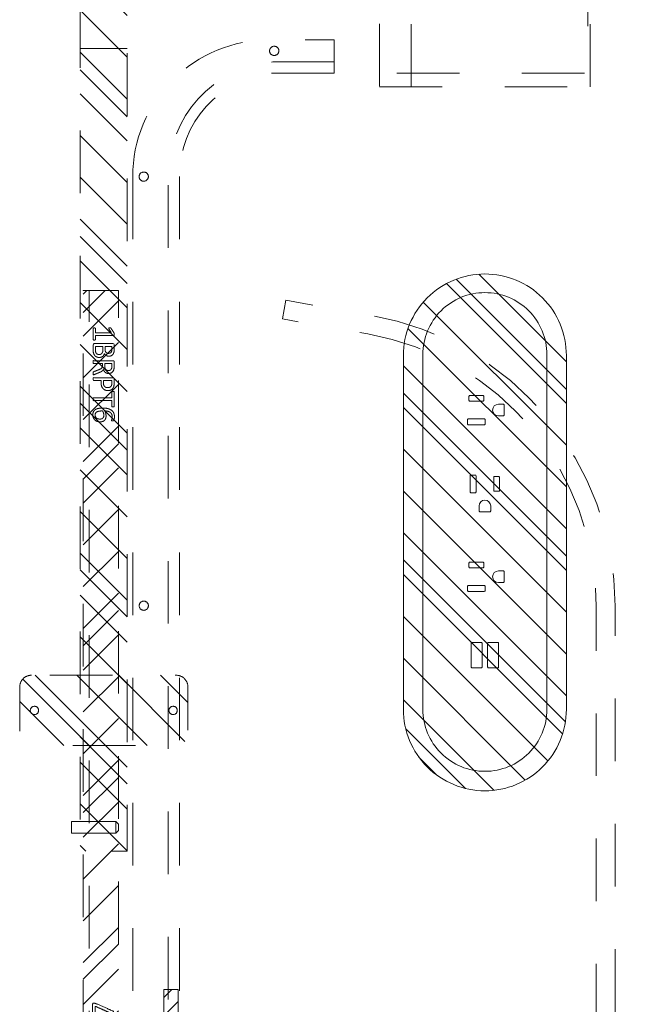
# Model space of a CAD drawing. Header units: inches. Extents: x -407.5 to -311.5, y -87.6 to -3.7.
# Tile 13 of 42: x -369.4 to -356.5, y -45.7 to -24.7. Entities that reach past the tile are written whole.
import ezdxf

# ---------------------------------------------------------------- set-up
doc = ezdxf.new("R2010")
doc.units = ezdxf.units.IN
doc.header["$LTSCALE"] = 32
doc.header["$MEASUREMENT"] = 0
doc.header["$PDMODE"] = 1
doc.header["$PDSIZE"] = -2
doc.linetypes.add('Dash Style-1', pattern=[0.083328, 0.041656, -0.041672])
for name, color, linetype, lineweight in [('DashLine', 7, 'Dash Style-1', 13), ('DashLineFill', 7, 'Dash Style-1', 13), ('Drawing', 7, 'Continuous', 18), ('Metal-DeskStructure', 7, 'Continuous', 13), ('None', 7, 'Continuous', 18), ('SolidLine', 7, 'Continuous', 15)]:
    doc.layers.add(name, color=color, linetype=linetype, lineweight=lineweight)
doc.layers.add('Electrical', color=1, linetype='Dash Style-1', lineweight=15, true_color=0xff0000)
pattern_1 = [(45, (0, 0), (-1.61302, 1.93572), []), (45, (-1.0608, 1.0608), (-0.472346, 0.416761), [])]

# ---------------------------------------------------------------- blocks, each defined once
blk = doc.blocks.new('Group-18')
at = {"layer": 'DashLine'}
for p, q in [((19.836, 0.255), (19.892, 0.311)), ((19.84, 0.255), (19.836, 0.255)), ((19.836, -0.689), (19.836, 0.255)), ((19.852, 0.255), (19.84, 0.255)), ((19.872, 0.255), (19.852, 0.255)), ((19.898, 0.255), (19.872, 0.255)), ((19.901, 0.311), (19.892, 0.311)), ((19.928, 0.255), (19.898, 0.255)), ((19.912, 0.311), (19.901, 0.311)), ((19.926, 0.311), (19.912, 0.311)), ((19.943, 0.311), (19.926, 0.311)), ((19.961, 0.255), (19.928, 0.255)), ((19.978, 0.311), (19.943, 0.311)), ((19.993, 0.255), (19.961, 0.255)), ((19.995, 0.311), (19.978, 0.311)), ((20.023, 0.255), (19.993, 0.255)), ((20.009, 0.311), (19.995, 0.311)), ((20.02, 0.311), (20.009, 0.311)), ((20.027, 0.311), (20.02, 0.311)), ((20.049, 0.255), (20.023, 0.255)), ((20.029, 0.311), (20.027, 0.311)), ((20.029, 0.311), (20.086, 0.255)), ((20.069, 0.255), (20.049, 0.255)), ((20.081, 0.255), (20.069, 0.255)), ((20.086, 0.255), (20.081, 0.255)), ((20.086, 0.255), (20.086, -0.689)), ((20.086, -0.689), (19.836, -0.689))]:
    blk.add_line(p, q, dxfattribs=at)
blk = doc.blocks.new('Group-19')
at = {"layer": 'Metal-DeskStructure', "color": 7}
for points, knots in [([(9.589, -0.203), (9.589, -0.21), (9.586, -0.224), (9.578, -0.227), (9.459, -0.227), (9.34, -0.227), (9.336, -0.225), (9.333, -0.219), (9.331, -0.21), (9.331, -0.197), (9.333, -0.188), (9.334, -0.182), (9.34, -0.179), (9.389, -0.179), (9.436, -0.179), (9.436, -0.009), (9.436, 0.161), (9.393, 0.135), (9.349, 0.109), (9.344, 0.107), (9.334, 0.106), (9.331, 0.109), (9.329, 0.12), (9.329, 0.133), (9.329, 0.143), (9.331, 0.148), (9.334, 0.152), (9.338, 0.154), (9.39, 0.187), (9.441, 0.22), (9.443, 0.222), (9.447, 0.222), (9.453, 0.224), (9.47, 0.224), (9.488, 0.224), (9.493, 0.22), (9.495, 0.216), (9.495, 0.018), (9.495, -0.179), (9.536, -0.179), (9.58, -0.179), (9.584, -0.182), (9.587, -0.188), (9.589, -0.197), (9.589, -0.203)], [0, 0, 0, 0.00261, 0.007831, 0.010441, 0.176195, 0.178805, 0.181415, 0.184026, 0.186636, 0.188594, 0.190551, 0.192509, 0.194467, 0.244389, 0.244389, 0.424498, 0.424498, 0.47805, 0.47805, 0.484241, 0.490432, 0.496622, 0.502813, 0.507071, 0.510941, 0.514811, 0.518682, 0.518682, 0.576295, 0.576295, 0.578743, 0.58119, 0.583638, 0.590247, 0.593184, 0.596122, 0.599059, 0.911881, 0.911881, 0.976501, 0.982376, 0.988251, 0.994125, 1, 1, 1]), ([(9.96, -0.097), (9.96, -0.119), (9.949, -0.155), (9.931, -0.184), (9.903, -0.204), (9.853, -0.227), (9.746, -0.227), (9.68, -0.227), (9.665, -0.215), (9.665, -0.002), (9.665, 0.211), (9.68, 0.222), (9.738, 0.222), (9.829, 0.222), (9.881, 0.205), (9.914, 0.178), (9.933, 0.135), (9.933, 0.093), (9.925, 0.063), (9.91, 0.039), (9.886, 0.019), (9.873, 0.013), (9.892, 0.01), (9.923, -0.009), (9.947, -0.036), (9.96, -0.075), (9.96, -0.097)], [0, 0, 0, 0.031455, 0.06291, 0.094366, 0.125821, 0.188731, 0.266159, 0.275837, 0.285516, 0.435531, 0.44521, 0.454888, 0.521427, 0.574659, 0.627891, 0.681123, 0.734355, 0.762747, 0.791139, 0.819531, 0.847924, 0.847924, 0.885943, 0.923962, 0.961981, 1, 1, 1]), ([(10.327, -0.217), (10.327, -0.221), (10.325, -0.225), (10.317, -0.227), (10.304, -0.228), (10.286, -0.228), (10.275, -0.227), (10.267, -0.225), (10.264, -0.219), (10.262, -0.214), (10.242, -0.161), (10.221, -0.108), (10.214, -0.09), (10.199, -0.06), (10.177, -0.038), (10.148, -0.027), (10.108, -0.027), (10.088, -0.027), (10.088, -0.122), (10.088, -0.221), (10.085, -0.225), (10.077, -0.227), (10.066, -0.228), (10.05, -0.228), (10.039, -0.227), (10.031, -0.225), (10.028, -0.221), (10.028, -0.01), (10.028, 0.211), (10.042, 0.222), (10.098, 0.222), (10.162, 0.222), (10.184, 0.22), (10.194, 0.218), (10.219, 0.215), (10.26, 0.194), (10.286, 0.165), (10.301, 0.126), (10.301, 0.082), (10.288, 0.045), (10.266, 0.017), (10.232, -0.001), (10.214, -0.009), (10.225, -0.014), (10.243, -0.029), (10.258, -0.049), (10.271, -0.077), (10.279, -0.094), (10.299, -0.143), (10.319, -0.191), (10.325, -0.204), (10.327, -0.215), (10.327, -0.217)], [0, 0, 0, 0.004018, 0.008035, 0.012053, 0.01607, 0.020088, 0.024105, 0.028123, 0.03214, 0.03214, 0.070951, 0.070951, 0.084634, 0.098317, 0.112001, 0.125684, 0.138745, 0.138745, 0.202807, 0.205295, 0.207782, 0.21027, 0.212758, 0.214748, 0.216739, 0.218729, 0.220719, 0.332671, 0.339637, 0.346603, 0.391882, 0.407555, 0.423229, 0.423229, 0.466696, 0.510164, 0.553631, 0.597099, 0.640566, 0.684033, 0.727501, 0.770968, 0.770968, 0.798042, 0.825115, 0.852188, 0.879262, 0.879262, 0.958132, 0.958132, 0.979066, 1, 1, 1]), ([(10.665, 0.091), (10.665, 0.056), (10.642, 0.002), (10.602, -0.035), (10.543, -0.057), (10.475, -0.057), (10.45, -0.057), (10.45, -0.137), (10.45, -0.221), (10.447, -0.225), (10.439, -0.227), (10.428, -0.228), (10.412, -0.228), (10.401, -0.227), (10.393, -0.225), (10.39, -0.221), (10.39, -0.011), (10.39, 0.209), (10.404, 0.222), (10.462, 0.222), (10.524, 0.222), (10.55, 0.218), (10.587, 0.211), (10.624, 0.189), (10.652, 0.157), (10.665, 0.115), (10.665, 0.091)], [0, 0, 0, 0.066268, 0.132535, 0.198803, 0.26507, 0.303966, 0.303966, 0.429297, 0.43506, 0.440822, 0.446584, 0.452347, 0.456957, 0.461567, 0.466177, 0.470786, 0.728938, 0.745073, 0.761208, 0.845107, 0.870922, 0.896738, 0.922553, 0.948369, 0.974184, 1, 1, 1]), ([(11.014, 0.196), (11.014, 0.19), (11.014, 0.179), (11.011, 0.174), (11.005, 0.17), (10.941, 0.17), (10.878, 0.17), (10.878, -0.024), (10.878, -0.221), (10.874, -0.225), (10.867, -0.227), (10.856, -0.228), (10.839, -0.228), (10.828, -0.227), (10.821, -0.225), (10.817, -0.221), (10.817, -0.024), (10.817, 0.17), (10.754, 0.17), (10.69, 0.17), (10.684, 0.174), (10.682, 0.179), (10.68, 0.189), (10.68, 0.202), (10.682, 0.213), (10.684, 0.218), (10.69, 0.222), (10.847, 0.222), (11.005, 0.222), (11.011, 0.218), (11.014, 0.213), (11.014, 0.202), (11.014, 0.196)], [0, 0, 0, 0.003046, 0.005389, 0.007733, 0.010076, 0.089744, 0.089744, 0.335779, 0.340465, 0.345152, 0.349838, 0.354524, 0.360382, 0.36624, 0.372099, 0.377957, 0.6855, 0.6855, 0.785085, 0.788014, 0.790943, 0.793872, 0.796801, 0.798998, 0.801195, 0.803391, 0.805588, 0.991213, 0.99341, 0.995606, 0.997803, 1, 1, 1]), ([(11.33, -0.081), (11.33, -0.11), (11.313, -0.166), (11.275, -0.208), (11.218, -0.234), (11.151, -0.234), (11.109, -0.219), (11.075, -0.193), (11.055, -0.156), (11.042, -0.108), (11.037, -0.051), (11.037, 0.01), (11.045, 0.098), (11.086, 0.17), (11.127, 0.207), (11.184, 0.227), (11.236, 0.227), (11.262, 0.224), (11.284, 0.22), (11.299, 0.213), (11.304, 0.209), (11.306, 0.205), (11.308, 0.2), (11.308, 0.186), (11.308, 0.167), (11.302, 0.165), (11.295, 0.165), (11.282, 0.17), (11.264, 0.176), (11.236, 0.179), (11.186, 0.179), (11.14, 0.154), (11.11, 0.109), (11.098, 0.05), (11.096, 0.019), (11.105, 0.024), (11.127, 0.036), (11.155, 0.043), (11.184, 0.048), (11.238, 0.048), (11.288, 0.028), (11.317, -0.007), (11.33, -0.053), (11.33, -0.081)], [0, 0, 0, 0.047284, 0.094569, 0.141853, 0.189137, 0.222912, 0.256686, 0.290461, 0.324235, 0.35801, 0.391784, 0.42357, 0.487141, 0.518927, 0.550713, 0.582499, 0.593093, 0.603687, 0.61428, 0.624874, 0.635468, 0.646062, 0.656655, 0.684464, 0.710949, 0.724191, 0.737433, 0.750675, 0.763918, 0.77716, 0.803647, 0.830135, 0.856622, 0.883109, 0.883109, 0.892179, 0.901248, 0.910318, 0.919387, 0.93954, 0.959693, 0.979847, 1, 1, 1]), ([(9.872, 0.102), (9.872, 0.119), (9.862, 0.144), (9.842, 0.163), (9.811, 0.172), (9.755, 0.172), (9.724, 0.172), (9.724, 0.1), (9.724, 0.028), (9.758, 0.028), (9.814, 0.028), (9.844, 0.039), (9.862, 0.06), (9.872, 0.087), (9.872, 0.102)], [0, 0, 0, 0.074499, 0.148998, 0.223496, 0.297995, 0.395417, 0.395417, 0.61891, 0.61891, 0.724928, 0.793696, 0.862464, 0.931232, 1, 1, 1]), ([(10.238, 0.096), (10.238, 0.124), (10.214, 0.159), (10.186, 0.168), (10.177, 0.17), (10.155, 0.172), (10.113, 0.172), (10.088, 0.172), (10.088, 0.096), (10.088, 0.021), (10.117, 0.021), (10.17, 0.021), (10.203, 0.032), (10.227, 0.054), (10.238, 0.082), (10.238, 0.096)], [0, 0, 0, 0.142515, 0.285031, 0.285031, 0.330993, 0.376955, 0.445899, 0.445899, 0.655281, 0.655281, 0.734439, 0.800829, 0.867219, 0.93361, 1, 1, 1]), ([(10.602, 0.085), (10.602, 0.113), (10.581, 0.15), (10.552, 0.167), (10.521, 0.172), (10.477, 0.172), (10.45, 0.172), (10.45, 0.083), (10.45, -0.007), (10.477, -0.007), (10.53, -0.007), (10.567, 0.006), (10.591, 0.032), (10.602, 0.065), (10.602, 0.085)], [0, 0, 0, 0.053098, 0.106195, 0.159293, 0.212391, 0.297937, 0.297937, 0.584068, 0.584068, 0.669615, 0.752211, 0.834807, 0.917404, 1, 1, 1]), ([(11.271, -0.086), (11.271, -0.068), (11.264, -0.035), (11.243, -0.011), (11.214, 0), (11.177, 0), (11.151, -0.003), (11.127, -0.011), (11.107, -0.022), (11.098, -0.029), (11.098, -0.073), (11.109, -0.132), (11.131, -0.169), (11.162, -0.184), (11.206, -0.184), (11.24, -0.167), (11.26, -0.14), (11.271, -0.105), (11.271, -0.086)], [0, 0, 0, 0.044843, 0.089687, 0.13453, 0.179374, 0.20352, 0.227667, 0.251813, 0.27596, 0.27596, 0.366465, 0.45697, 0.547475, 0.63798, 0.728485, 0.81899, 0.909495, 1, 1, 1]), ([(9.897, -0.101), (9.897, -0.081), (9.885, -0.051), (9.861, -0.031), (9.824, -0.02), (9.76, -0.02), (9.724, -0.02), (9.724, -0.098), (9.724, -0.177), (9.767, -0.177), (9.851, -0.177), (9.885, -0.149), (9.897, -0.119), (9.897, -0.101)], [0, 0, 0, 0.079156, 0.158312, 0.237468, 0.316624, 0.419526, 0.419526, 0.643799, 0.643799, 0.767809, 0.883905, 0.941952, 1, 1, 1])]:
    blk.add_open_spline(points, degree=2, knots=knots, dxfattribs=at)
blk = doc.blocks.new('1BRPT6-LeftBeam (2D)')
at = {"layer": 'DashLineFill', "linetype": 'Continuous', "lineweight": 13}
h = blk.add_hatch(dxfattribs=at)
h.set_pattern_fill('Steel', color=253, style=0, pattern_type=2)
h.set_pattern_definition(pattern_1)
edge = h.paths.add_edge_path()
edge.add_arc((16.974, -1.541), 0.25, 180, 270)
edge.add_line((16.974, -1.791), (17.97, -1.791))
edge.add_arc((17.97, -1.541), 0.25, 270, 360)
edge.add_line((18.22, -1.541), (18.22, 1.541))
edge.add_arc((17.97, 1.541), 0.25, 0, 90)
edge.add_line((17.97, 1.791), (16.974, 1.791))
edge.add_arc((16.974, 1.541), 0.25, 90, 180)
edge.add_line((16.724, 1.541), (16.724, -1.541))
h = blk.add_hatch(dxfattribs=at)
h.set_pattern_fill('Steel', color=253, style=0, pattern_type=2)
h.set_pattern_definition(pattern_1)
h.paths.add_polyline_path([(-1.85, 0.5), (20.472, 0.5), (20.472, -0.5), (-1.85, -0.5)])
at = {"layer": 'DashLineFill'}
blk.add_line((3.386, -0.5), (3.386, 0.5), dxfattribs=at)
at = {"layer": 'DashLineFill', "flags": 128}
blk.add_lwpolyline([(16.724, -1.541, 0.414214), (16.974, -1.791), (17.97, -1.791, 0.414214), (18.22, -1.541), (18.22, 1.541, 0.414214), (17.97, 1.791), (16.974, 1.791, 0.414214), (16.724, 1.541)], format="xyb", close=True, dxfattribs=at)
blk.add_lwpolyline([(-1.85, 0.5), (20.472, 0.5), (20.472, -0.5), (-1.85, -0.5)], close=True, dxfattribs=at)
at = {"layer": 'SolidLine', "flags": 128}
for points in [[(17.561, 1.476), (17.561, 1.468), (17.559, 1.459), (17.557, 1.451), (17.554, 1.442), (17.551, 1.435), (17.546, 1.427), (17.541, 1.42), (17.535, 1.414), (17.529, 1.408), (17.522, 1.403), (17.514, 1.398), (17.506, 1.395), (17.498, 1.392), (17.49, 1.389), (17.481, 1.388), (17.472, 1.388), (17.464, 1.388), (17.455, 1.389), (17.447, 1.392), (17.439, 1.395), (17.431, 1.398), (17.423, 1.403), (17.416, 1.408), (17.41, 1.414), (17.404, 1.42), (17.399, 1.427), (17.394, 1.435), (17.391, 1.442), (17.388, 1.451), (17.386, 1.459), (17.384, 1.468), (17.384, 1.476), (17.384, 1.485), (17.386, 1.494), (17.388, 1.502), (17.391, 1.51), (17.394, 1.518), (17.399, 1.526), (17.404, 1.533), (17.41, 1.539), (17.416, 1.545), (17.423, 1.55), (17.431, 1.555), (17.439, 1.558), (17.447, 1.561), (17.455, 1.563), (17.464, 1.565), (17.472, 1.565), (17.481, 1.565), (17.49, 1.563), (17.498, 1.561), (17.506, 1.558), (17.514, 1.555), (17.522, 1.55), (17.529, 1.545), (17.535, 1.539), (17.541, 1.533), (17.546, 1.526), (17.551, 1.518), (17.554, 1.51), (17.557, 1.502), (17.559, 1.494), (17.561, 1.485)], [(17.561, -1.476), (17.561, -1.485), (17.559, -1.494), (17.557, -1.502), (17.554, -1.51), (17.551, -1.518), (17.546, -1.526), (17.541, -1.533), (17.535, -1.539), (17.529, -1.545), (17.522, -1.55), (17.514, -1.555), (17.506, -1.558), (17.498, -1.561), (17.49, -1.563), (17.481, -1.565), (17.472, -1.565), (17.464, -1.565), (17.455, -1.563), (17.447, -1.561), (17.439, -1.558), (17.431, -1.555), (17.423, -1.55), (17.416, -1.545), (17.41, -1.539), (17.404, -1.533), (17.399, -1.526), (17.394, -1.518), (17.391, -1.51), (17.388, -1.502), (17.386, -1.494), (17.384, -1.485), (17.384, -1.476), (17.384, -1.468), (17.386, -1.459), (17.388, -1.451), (17.391, -1.442), (17.394, -1.435), (17.399, -1.427), (17.404, -1.42), (17.41, -1.414), (17.416, -1.408), (17.423, -1.403), (17.431, -1.398), (17.439, -1.395), (17.447, -1.392), (17.455, -1.389), (17.464, -1.388), (17.472, -1.388), (17.481, -1.388), (17.49, -1.389), (17.498, -1.392), (17.506, -1.395), (17.514, -1.398), (17.522, -1.403), (17.529, -1.408), (17.535, -1.414), (17.541, -1.42), (17.546, -1.427), (17.551, -1.435), (17.554, -1.442), (17.557, -1.451), (17.559, -1.459), (17.561, -1.468)]]:
    blk.add_lwpolyline(points, close=True, dxfattribs=at)
at = {"layer": 'DashLine', "color": 7}
blk.add_blockref('Group-18', (0, 0), dxfattribs=at)
at = {"layer": 'Metal-DeskStructure', "color": 7}
blk.add_blockref('Group-19', (0, 0), dxfattribs=at)
blk = doc.blocks.new('Group-36')
at = {"layer": 'Metal-DeskStructure', "color": 7}
for points, knots in [([(-0.187, 1.906), (-0.194, 1.906), (-0.208, 1.909), (-0.211, 1.917), (-0.211, 2.036), (-0.211, 2.155), (-0.209, 2.159), (-0.204, 2.162), (-0.194, 2.164), (-0.181, 2.164), (-0.172, 2.162), (-0.167, 2.161), (-0.163, 2.155), (-0.163, 2.106), (-0.163, 2.059), (0.007, 2.059), (0.177, 2.059), (0.151, 2.102), (0.125, 2.146), (0.123, 2.151), (0.121, 2.161), (0.125, 2.164), (0.136, 2.166), (0.148, 2.166), (0.158, 2.166), (0.164, 2.164), (0.167, 2.161), (0.169, 2.157), (0.202, 2.105), (0.236, 2.054), (0.237, 2.052), (0.237, 2.048), (0.239, 2.042), (0.239, 2.025), (0.239, 2.007), (0.236, 2.002), (0.232, 2), (0.034, 2), (-0.163, 2), (-0.163, 1.959), (-0.163, 1.915), (-0.167, 1.911), (-0.172, 1.908), (-0.181, 1.906), (-0.187, 1.906)], [0, 0, 0, 0.00261, 0.007831, 0.010441, 0.176195, 0.178805, 0.181415, 0.184026, 0.186636, 0.188594, 0.190551, 0.192509, 0.194467, 0.244389, 0.244389, 0.424498, 0.424498, 0.47805, 0.47805, 0.484241, 0.490432, 0.496622, 0.502813, 0.507071, 0.510941, 0.514811, 0.518682, 0.518682, 0.576295, 0.576295, 0.578743, 0.58119, 0.583638, 0.590247, 0.593184, 0.596122, 0.599059, 0.911881, 0.911881, 0.976501, 0.982376, 0.988251, 0.994125, 1, 1, 1]), ([(-0.082, 1.535), (-0.104, 1.535), (-0.139, 1.546), (-0.169, 1.564), (-0.189, 1.592), (-0.211, 1.642), (-0.211, 1.749), (-0.211, 1.815), (-0.2, 1.83), (0.013, 1.83), (0.226, 1.83), (0.237, 1.815), (0.237, 1.757), (0.237, 1.666), (0.221, 1.614), (0.193, 1.581), (0.151, 1.562), (0.108, 1.562), (0.079, 1.57), (0.055, 1.585), (0.034, 1.609), (0.029, 1.622), (0.025, 1.603), (0.007, 1.572), (-0.021, 1.548), (-0.06, 1.535), (-0.082, 1.535)], [0, 0, 0, 0.031455, 0.06291, 0.094366, 0.125821, 0.188731, 0.266159, 0.275837, 0.285516, 0.435531, 0.44521, 0.454888, 0.521427, 0.574659, 0.627891, 0.681123, 0.734355, 0.762747, 0.791139, 0.819531, 0.847924, 0.847924, 0.885943, 0.923962, 0.961981, 1, 1, 1]), ([(-0.086, 1.598), (-0.065, 1.598), (-0.036, 1.61), (-0.015, 1.634), (-0.004, 1.671), (-0.004, 1.735), (-0.004, 1.771), (-0.083, 1.771), (-0.161, 1.771), (-0.161, 1.728), (-0.161, 1.644), (-0.133, 1.61), (-0.104, 1.598), (-0.086, 1.598)], [0, 0, 0, 0.079156, 0.158312, 0.237468, 0.316624, 0.419526, 0.419526, 0.643799, 0.643799, 0.767809, 0.883905, 0.941952, 1, 1, 1]), ([(0.117, 1.623), (0.134, 1.623), (0.16, 1.633), (0.178, 1.653), (0.188, 1.684), (0.188, 1.74), (0.188, 1.771), (0.116, 1.771), (0.044, 1.771), (0.044, 1.737), (0.044, 1.681), (0.055, 1.651), (0.075, 1.633), (0.103, 1.623), (0.117, 1.623)], [0, 0, 0, 0.074499, 0.148998, 0.223496, 0.297995, 0.395417, 0.395417, 0.61891, 0.61891, 0.724928, 0.793696, 0.862464, 0.931232, 1, 1, 1]), ([(-0.202, 1.168), (-0.205, 1.168), (-0.209, 1.17), (-0.211, 1.178), (-0.213, 1.191), (-0.213, 1.209), (-0.211, 1.22), (-0.209, 1.228), (-0.204, 1.231), (-0.198, 1.233), (-0.145, 1.253), (-0.093, 1.274), (-0.074, 1.281), (-0.045, 1.296), (-0.023, 1.318), (-0.012, 1.348), (-0.012, 1.387), (-0.012, 1.407), (-0.107, 1.407), (-0.205, 1.407), (-0.209, 1.41), (-0.211, 1.418), (-0.213, 1.429), (-0.213, 1.445), (-0.211, 1.456), (-0.209, 1.464), (-0.205, 1.467), (0.006, 1.467), (0.226, 1.467), (0.237, 1.453), (0.237, 1.397), (0.237, 1.333), (0.236, 1.311), (0.234, 1.301), (0.23, 1.276), (0.21, 1.235), (0.18, 1.209), (0.141, 1.194), (0.097, 1.194), (0.06, 1.207), (0.033, 1.229), (0.014, 1.263), (0.007, 1.281), (0.001, 1.27), (-0.014, 1.252), (-0.034, 1.237), (-0.062, 1.224), (-0.078, 1.216), (-0.127, 1.196), (-0.176, 1.176), (-0.189, 1.17), (-0.2, 1.168), (-0.202, 1.168)], [0, 0, 0, 0.004018, 0.008035, 0.012053, 0.01607, 0.020088, 0.024105, 0.028123, 0.03214, 0.03214, 0.070951, 0.070951, 0.084634, 0.098317, 0.112001, 0.125684, 0.138745, 0.138745, 0.202807, 0.205295, 0.207782, 0.21027, 0.212758, 0.214748, 0.216739, 0.218729, 0.220719, 0.332671, 0.339637, 0.346603, 0.391882, 0.407555, 0.423229, 0.423229, 0.466696, 0.510164, 0.553631, 0.597099, 0.640566, 0.684033, 0.727501, 0.770968, 0.770968, 0.798042, 0.825115, 0.852188, 0.879262, 0.879262, 0.958132, 0.958132, 0.979066, 1, 1, 1]), ([(0.112, 1.257), (0.14, 1.257), (0.175, 1.281), (0.184, 1.309), (0.186, 1.318), (0.188, 1.34), (0.188, 1.382), (0.188, 1.407), (0.112, 1.407), (0.036, 1.407), (0.036, 1.378), (0.036, 1.325), (0.047, 1.292), (0.07, 1.268), (0.097, 1.257), (0.112, 1.257)], [0, 0, 0, 0.142515, 0.285031, 0.285031, 0.330993, 0.376955, 0.445899, 0.445899, 0.655281, 0.655281, 0.734439, 0.800829, 0.867219, 0.93361, 1, 1, 1]), ([(0.106, 0.831), (0.071, 0.831), (0.018, 0.853), (-0.019, 0.893), (-0.041, 0.952), (-0.041, 1.02), (-0.041, 1.045), (-0.121, 1.045), (-0.205, 1.045), (-0.209, 1.048), (-0.211, 1.056), (-0.213, 1.067), (-0.213, 1.083), (-0.211, 1.094), (-0.209, 1.102), (-0.205, 1.105), (0.005, 1.105), (0.225, 1.105), (0.237, 1.091), (0.237, 1.034), (0.237, 0.971), (0.234, 0.945), (0.226, 0.908), (0.204, 0.871), (0.173, 0.843), (0.13, 0.831), (0.106, 0.831)], [0, 0, 0, 0.066268, 0.132535, 0.198803, 0.26507, 0.303966, 0.303966, 0.429297, 0.43506, 0.440822, 0.446584, 0.452347, 0.456957, 0.461567, 0.466177, 0.470786, 0.728938, 0.745073, 0.761208, 0.845107, 0.870922, 0.896738, 0.922553, 0.948369, 0.974184, 1, 1, 1]), ([(0.101, 0.893), (0.129, 0.893), (0.165, 0.914), (0.182, 0.943), (0.188, 0.974), (0.188, 1.018), (0.188, 1.045), (0.098, 1.045), (0.009, 1.045), (0.009, 1.018), (0.009, 0.965), (0.022, 0.928), (0.047, 0.904), (0.081, 0.893), (0.101, 0.893)], [0, 0, 0, 0.053098, 0.106195, 0.159293, 0.212391, 0.297937, 0.297937, 0.584068, 0.584068, 0.669615, 0.752211, 0.834807, 0.917404, 1, 1, 1]), ([(0.212, 0.481), (0.206, 0.481), (0.195, 0.481), (0.189, 0.484), (0.186, 0.49), (0.186, 0.554), (0.186, 0.617), (-0.008, 0.617), (-0.205, 0.617), (-0.209, 0.621), (-0.211, 0.628), (-0.213, 0.639), (-0.213, 0.656), (-0.211, 0.667), (-0.209, 0.674), (-0.205, 0.678), (-0.008, 0.678), (0.186, 0.678), (0.186, 0.741), (0.186, 0.805), (0.189, 0.811), (0.195, 0.813), (0.204, 0.815), (0.217, 0.815), (0.228, 0.813), (0.234, 0.811), (0.237, 0.805), (0.237, 0.648), (0.237, 0.49), (0.234, 0.484), (0.228, 0.481), (0.217, 0.481), (0.212, 0.481)], [0, 0, 0, 0.003046, 0.005389, 0.007733, 0.010076, 0.089744, 0.089744, 0.335779, 0.340465, 0.345152, 0.349838, 0.354524, 0.360382, 0.36624, 0.372099, 0.377957, 0.6855, 0.6855, 0.785085, 0.788014, 0.790943, 0.793872, 0.796801, 0.798998, 0.801195, 0.803391, 0.805588, 0.991213, 0.99341, 0.995606, 0.997803, 1, 1, 1]), ([(0.212, 0.169), (0.204, 0.169), (0.19, 0.171), (0.177, 0.174), (0.173, 0.176), (-0.014, 0.257), (-0.2, 0.338), (-0.207, 0.342), (-0.213, 0.353), (-0.213, 0.367), (-0.213, 0.386), (-0.211, 0.399), (-0.207, 0.405), (-0.2, 0.405), (-0.196, 0.403), (-0.006, 0.318), (0.184, 0.233), (0.184, 0.34), (0.184, 0.455), (0.199, 0.46), (0.217, 0.46), (0.226, 0.458), (0.234, 0.457), (0.237, 0.451), (0.237, 0.317), (0.237, 0.182), (0.236, 0.174), (0.228, 0.17), (0.219, 0.169), (0.212, 0.169)], [0, 0, 0, 0.003834, 0.011501, 0.015334, 0.015334, 0.204205, 0.204205, 0.211872, 0.215706, 0.220361, 0.226932, 0.233502, 0.240073, 0.246644, 0.246644, 0.578118, 0.578118, 0.748549, 0.760303, 0.772058, 0.777095, 0.782132, 0.78717, 0.792207, 0.969775, 0.977331, 0.984888, 0.992444, 1, 1, 1])]:
    blk.add_open_spline(points, degree=2, knots=knots, dxfattribs=at)
blk = doc.blocks.new('1BRPT7-CChannel-762 (2D)')
at = {"layer": 'DashLineFill', "linetype": 'Continuous', "lineweight": 13}
h = blk.add_hatch(dxfattribs=at)
h.set_pattern_fill('Steel', color=253, style=0, pattern_type=2)
h.set_pattern_definition(pattern_1)
h.paths.add_polyline_path([(-0.313, 0.417), (-0.313, 15), (0.437, 15), (0.437, -15), (-0.313, -15), (-0.313, -0.417)])
at = {"layer": 'DashLine'}
blk.add_line((0.311, 15), (0.311, -15), dxfattribs=at)
at = {"layer": 'DashLineFill', "flags": 128}
blk.add_lwpolyline([(-0.313, 0.417), (-0.313, 15), (0.437, 15), (0.437, -15), (-0.313, -15), (-0.313, -0.417)], dxfattribs=at)
at = {"layer": 'Metal-DeskStructure', "linetype": 'Continuous', "lineweight": 5}
blk.add_point((0, 0), dxfattribs=at)
at = {"layer": 'Metal-DeskStructure', "color": 7}
blk.add_blockref('Group-36', (0, 0), dxfattribs=at)
blk = doc.blocks.new('Group-39')
at = {"layer": 'SolidLine', "flags": 128}
for points in [[(-1.256, 0.351, -0.414214), (-1.236, 0.371), (-1.153, 0.371, -0.414214), (-1.132, 0.351), (-1.132, 0.012, -0.414214), (-1.153, -0.008), (-1.236, -0.008, -0.414214), (-1.256, 0.012)], [(-0.756, 0.318, -0.414214), (-0.736, 0.339), (-0.653, 0.339, -0.414214), (-0.632, 0.318), (-0.632, 0.045, -0.414214), (-0.653, 0.024), (-0.736, 0.024, -0.414214), (-0.756, 0.045)], [(-0.84, -0.411, 0.417989), (-0.82, -0.391), (-0.82, -0.287, 0.997278), (-1.068, -0.287), (-1.068, -0.391, 0.417989), (-1.049, -0.411)]]:
    blk.add_lwpolyline(points, format="xyb", close=True, dxfattribs=at)
blk = doc.blocks.new('Group-40')
at = {"layer": 'SolidLine', "flags": 128}
for points in [[(2.291, 0.351, -0.414214), (2.312, 0.371), (2.395, 0.371, -0.414214), (2.416, 0.351), (2.416, 0.012, -0.414214), (2.395, -0.008), (2.312, -0.008, -0.414214), (2.291, 0.012)], [(2.791, 0.318, -0.414214), (2.812, 0.339), (2.895, 0.339, -0.414214), (2.916, 0.318), (2.916, 0.045, -0.414214), (2.895, 0.024), (2.812, 0.024, -0.414214), (2.791, 0.045)], [(2.708, -0.411, 0.417989), (2.727, -0.391), (2.727, -0.287, 0.997278), (2.479, -0.287), (2.479, -0.391, 0.417989), (2.499, -0.411)]]:
    blk.add_lwpolyline(points, format="xyb", close=True, dxfattribs=at)
blk = doc.blocks.new('Group-41')
at = {"layer": 'SolidLine', "flags": 128}
for points in [[(0.862, 0.188, -0.414214), (0.841, 0.209), (0.841, 0.292, -0.414214), (0.862, 0.312), (1.2, 0.312, -0.414214), (1.221, 0.292), (1.221, 0.209, -0.414214), (1.2, 0.188)], [(0.439, -0.104, 0.417989), (0.458, -0.124), (0.563, -0.124, 0.997278), (0.563, 0.124), (0.458, 0.124, 0.417989), (0.439, 0.104)], [(0.894, -0.312, -0.414214), (0.874, -0.291), (0.874, -0.208, -0.414214), (0.894, -0.188), (1.167, -0.188, -0.414214), (1.188, -0.208), (1.188, -0.291, -0.414214), (1.167, -0.312)]]:
    blk.add_lwpolyline(points, format="xyb", close=True, dxfattribs=at)
blk = doc.blocks.new('CircuitBoard-EamesUSB-BK (2D)')
at = {"layer": 'SolidLine', "linetype": 'Continuous', "lineweight": 13}
h = blk.add_hatch(dxfattribs=at)
h.set_pattern_fill('Steel', color=253, style=0, pattern_type=2)
h.set_pattern_definition(pattern_1)
edge = h.paths.add_edge_path()
edge.add_arc((-3.766, 0), 1.735, 180, 270)
edge.add_line((-3.766, -1.735), (3.766, -1.735))
edge.add_arc((3.766, 0), 1.735, 270, 360)
edge.add_line((5.501, 0), (5.501, 0))
edge.add_arc((3.766, 0), 1.735, 0, 90)
edge.add_line((3.766, 1.735), (-3.766, 1.735))
edge.add_arc((-3.766, 0), 1.735, 90, 180)
edge.add_line((-5.501, 0), (-5.501, 0))
at = {"layer": 'SolidLine', "flags": 128}
for points in [[(-5.501, 0, 0.414214), (-3.766, -1.735), (3.766, -1.735, 0.414214), (5.501, 0), (5.501, 0, 0.414214), (3.766, 1.735), (-3.766, 1.735, 0.414214), (-5.501, 0)], [(-5.086, 0, -0.414214), (-3.766, 1.32), (3.784, 1.32, -0.414214), (5.104, 0), (5.104, 0, -0.414214), (3.784, -1.32), (-3.766, -1.32, -0.414214), (-5.086, 0)], [(-2.882, 0.272, -0.414214), (-2.862, 0.293), (-2.362, 0.293, -0.414214), (-2.342, 0.272), (-2.342, 0.08, -0.414214), (-2.362, 0.059), (-2.862, 0.059, -0.414214), (-2.882, 0.08)], [(-2.882, -0.08, -0.414214), (-2.862, -0.059), (-2.362, -0.059, -0.414214), (-2.342, -0.08), (-2.342, -0.272, -0.414214), (-2.362, -0.293), (-2.862, -0.293, -0.414214), (-2.882, -0.272)]]:
    blk.add_lwpolyline(points, format="xyb", close=True, dxfattribs=at)
at = {"layer": 'SolidLine', "color": 7}
for name in ['Group-39', 'Group-41', 'Group-40']:
    blk.add_blockref(name, (0, 0), dxfattribs=at)
blk = doc.blocks.new('CatalystWireManager (2D)')
at = {"layer": 'DashLine'}
for p, q in [((6.008, 0), (-6, 0)), ((-6, 0), (-6, -4.488)), ((6.008, -4.488), (6.008, 0)), ((-6, -0.672), (6.008, -0.672)), ((-3.375, -4.488), (-3.375, -0.672)), ((-2.875, -0.672), (-2.875, -4.488)), ((-0.25, -4.488), (-0.25, -0.672)), ((0.25, -0.672), (0.25, -4.488)), ((2.875, -4.488), (2.875, -0.672)), ((3.375, -0.672), (3.375, -4.488)), ((-3.375, -4.439), (-6, -4.439)), ((-6, -4.488), (-3.375, -4.488)), ((-0.25, -4.439), (-2.875, -4.439)), ((-2.875, -4.488), (-0.25, -4.488)), ((2.875, -4.439), (0.25, -4.439)), ((0.25, -4.488), (2.875, -4.488)), ((6.008, -4.439), (3.375, -4.439)), ((3.375, -4.488), (6.008, -4.488))]:
    blk.add_line(p, q, dxfattribs=at)
at = {"layer": 'DashLine', "flags": 128}
for points in [[(-3.055, -0.285), (-3.049, -0.292), (-3.043, -0.3), (-3.038, -0.308), (-3.034, -0.317), (-3.031, -0.326), (-3.028, -0.335), (-3.027, -0.345), (-3.027, -0.354), (-3.027, -0.364), (-3.028, -0.374), (-3.031, -0.383), (-3.034, -0.392), (-3.038, -0.401), (-3.043, -0.409), (-3.049, -0.417), (-3.055, -0.424), (-3.063, -0.43), (-3.07, -0.436), (-3.079, -0.441), (-3.087, -0.445), (-3.096, -0.449), (-3.106, -0.451), (-3.115, -0.452), (-3.125, -0.453), (-3.135, -0.452), (-3.144, -0.451), (-3.154, -0.449), (-3.163, -0.445), (-3.171, -0.441), (-3.18, -0.436), (-3.187, -0.43), (-3.195, -0.424), (-3.201, -0.417), (-3.207, -0.409), (-3.212, -0.401), (-3.216, -0.392), (-3.219, -0.383), (-3.222, -0.374), (-3.223, -0.364), (-3.223, -0.354), (-3.223, -0.345), (-3.222, -0.335), (-3.219, -0.326), (-3.216, -0.317), (-3.212, -0.308), (-3.207, -0.3), (-3.201, -0.292), (-3.195, -0.285), (-3.187, -0.278), (-3.18, -0.272), (-3.171, -0.268), (-3.163, -0.263), (-3.154, -0.26), (-3.144, -0.258), (-3.135, -0.256), (-3.125, -0.256), (-3.115, -0.256), (-3.106, -0.258), (-3.096, -0.26), (-3.087, -0.263), (-3.079, -0.268), (-3.07, -0.272), (-3.063, -0.278)], [(0, -0.453), (-0.01, -0.452), (-0.019, -0.451), (-0.029, -0.449), (-0.038, -0.445), (-0.046, -0.441), (-0.055, -0.436), (-0.062, -0.43), (-0.07, -0.424), (-0.076, -0.417), (-0.082, -0.409), (-0.087, -0.401), (-0.091, -0.392), (-0.094, -0.383), (-0.097, -0.374), (-0.098, -0.364), (-0.098, -0.354), (-0.098, -0.345), (-0.097, -0.335), (-0.094, -0.326), (-0.091, -0.317), (-0.087, -0.308), (-0.082, -0.3), (-0.076, -0.292), (-0.07, -0.285), (-0.062, -0.278), (-0.055, -0.272), (-0.046, -0.268), (-0.038, -0.263), (-0.029, -0.26), (-0.019, -0.258), (-0.01, -0.256), (0, -0.256), (0.01, -0.256), (0.019, -0.258), (0.029, -0.26), (0.038, -0.263), (0.046, -0.268), (0.055, -0.272), (0.062, -0.278), (0.07, -0.285), (0.076, -0.292), (0.082, -0.3), (0.087, -0.308), (0.091, -0.317), (0.094, -0.326), (0.097, -0.335), (0.098, -0.345), (0.098, -0.354), (0.098, -0.364), (0.097, -0.374), (0.094, -0.383), (0.091, -0.392), (0.087, -0.401), (0.082, -0.409), (0.076, -0.417), (0.07, -0.424), (0.062, -0.43), (0.055, -0.436), (0.046, -0.441), (0.038, -0.445), (0.029, -0.449), (0.019, -0.451), (0.01, -0.452)], [(3.125, -0.453), (3.115, -0.452), (3.106, -0.451), (3.096, -0.449), (3.087, -0.445), (3.079, -0.441), (3.07, -0.436), (3.063, -0.43), (3.055, -0.424), (3.049, -0.417), (3.043, -0.409), (3.038, -0.401), (3.034, -0.392), (3.031, -0.383), (3.028, -0.374), (3.027, -0.364), (3.027, -0.354), (3.027, -0.345), (3.028, -0.335), (3.031, -0.326), (3.034, -0.317), (3.038, -0.308), (3.043, -0.3), (3.049, -0.292), (3.055, -0.285), (3.063, -0.278), (3.07, -0.272), (3.079, -0.268), (3.087, -0.263), (3.096, -0.26), (3.106, -0.258), (3.115, -0.256), (3.125, -0.256), (3.135, -0.256), (3.144, -0.258), (3.154, -0.26), (3.163, -0.263), (3.171, -0.268), (3.18, -0.272), (3.187, -0.278), (3.195, -0.285), (3.201, -0.292), (3.207, -0.3), (3.212, -0.308), (3.216, -0.317), (3.219, -0.326), (3.222, -0.335), (3.223, -0.345), (3.223, -0.354), (3.223, -0.364), (3.222, -0.374), (3.219, -0.383), (3.216, -0.392), (3.212, -0.401), (3.207, -0.409), (3.201, -0.417), (3.195, -0.424), (3.187, -0.43), (3.18, -0.436), (3.171, -0.441), (3.163, -0.445), (3.154, -0.449), (3.144, -0.451), (3.135, -0.452)]]:
    blk.add_lwpolyline(points, close=True, dxfattribs=at)
blk = doc.blocks.new('1BRPXC_Power_Pantry_42x12 (2D)')
at = {"layer": 'Electrical', "linetype": 'Continuous', "lineweight": 5, "true_color": 0xdd0000}
h = blk.add_hatch(dxfattribs=at)
h.set_pattern_fill('ElectricalHatch', color=12, style=0, pattern_type=2)
h.set_pattern_definition([(45, (0, 0), (-0.333333, -0.722222), [])])
h.paths.add_polyline_path([(-6.836, 0.787), (-6.533, 0.787), (-6.533, -0.787), (-6.836, -0.787)])
at = {"layer": 'DashLine'}
for p, q in [((-7.5, 18.091), (-7.5, -18.091)), ((-6.742, -18.09), (-6.742, 18.09)), ((-6.506, 18.091), (-6.506, -18.111))]:
    blk.add_line(p, q, dxfattribs=at)
at = {"layer": 'DashLine', "flags": 128}
for points in [[(-7.5, 18.091, -0.414214), (-4.587, 21.004), (-3.209, 21.004), (-3.209, 20.29), (3.209, 20.29), (3.209, 21.004), (4.587, 21.004, -0.414214), (7.5, 18.091)], [(-3.209, 20.531), (-4.517, 20.531, 0.389861), (-6.742, 18.09)], [(-3.209, 20.295), (-4.506, 20.295, 0.388642), (-6.506, 18.091)]]:
    blk.add_lwpolyline(points, format="xyb", dxfattribs=at)
for points in [[(-4.465, 20.864), (-4.455, 20.861), (-4.446, 20.858), (-4.438, 20.854), (-4.43, 20.849), (-4.422, 20.843), (-4.415, 20.836), (-4.409, 20.829), (-4.403, 20.821), (-4.398, 20.813), (-4.394, 20.804), (-4.391, 20.795), (-4.389, 20.785), (-4.388, 20.776), (-4.387, 20.766), (-4.388, 20.756), (-4.39, 20.747), (-4.392, 20.737), (-4.395, 20.728), (-4.4, 20.72), (-4.405, 20.712), (-4.411, 20.704), (-4.417, 20.697), (-4.425, 20.691), (-4.432, 20.685), (-4.441, 20.68), (-4.45, 20.676), (-4.459, 20.673), (-4.468, 20.671), (-4.478, 20.67), (-4.487, 20.669), (-4.497, 20.67), (-4.507, 20.672), (-4.516, 20.674), (-4.525, 20.677), (-4.534, 20.682), (-4.542, 20.687), (-4.549, 20.693), (-4.557, 20.699), (-4.563, 20.707), (-4.569, 20.715), (-4.573, 20.723), (-4.577, 20.732), (-4.58, 20.741), (-4.583, 20.75), (-4.584, 20.76), (-4.584, 20.769), (-4.583, 20.779), (-4.582, 20.789), (-4.579, 20.798), (-4.576, 20.807), (-4.572, 20.816), (-4.567, 20.824), (-4.561, 20.832), (-4.554, 20.839), (-4.547, 20.845), (-4.539, 20.851), (-4.531, 20.855), (-4.522, 20.859), (-4.513, 20.862), (-4.503, 20.865), (-4.494, 20.866), (-4.484, 20.866), (-4.474, 20.865)], [(-7.28, 18.188), (-7.271, 18.189), (-7.261, 18.189), (-7.252, 18.188), (-7.242, 18.187), (-7.233, 18.184), (-7.224, 18.18), (-7.215, 18.176), (-7.207, 18.171), (-7.199, 18.165), (-7.192, 18.158), (-7.186, 18.151), (-7.181, 18.143), (-7.176, 18.135), (-7.172, 18.126), (-7.169, 18.117), (-7.167, 18.107), (-7.166, 18.098), (-7.165, 18.088), (-7.166, 18.078), (-7.168, 18.069), (-7.17, 18.06), (-7.174, 18.051), (-7.178, 18.042), (-7.183, 18.034), (-7.189, 18.026), (-7.196, 18.019), (-7.203, 18.013), (-7.211, 18.007), (-7.22, 18.003), (-7.229, 17.999), (-7.238, 17.996), (-7.247, 17.994), (-7.257, 17.992), (-7.266, 17.992), (-7.276, 17.993), (-7.286, 17.995), (-7.295, 17.997), (-7.304, 18.001), (-7.312, 18.005), (-7.321, 18.01), (-7.328, 18.016), (-7.335, 18.023), (-7.341, 18.03), (-7.347, 18.038), (-7.352, 18.046), (-7.356, 18.055), (-7.359, 18.064), (-7.361, 18.074), (-7.362, 18.083), (-7.362, 18.093), (-7.361, 18.103), (-7.36, 18.112), (-7.357, 18.122), (-7.354, 18.131), (-7.349, 18.139), (-7.344, 18.147), (-7.338, 18.155), (-7.332, 18.162), (-7.324, 18.168), (-7.316, 18.174), (-7.308, 18.179), (-7.299, 18.182), (-7.29, 18.185)], [(-7.264, 9.055), (-7.254, 9.055), (-7.245, 9.053), (-7.235, 9.051), (-7.226, 9.048), (-7.217, 9.043), (-7.209, 9.039), (-7.201, 9.033), (-7.194, 9.026), (-7.188, 9.019), (-7.182, 9.011), (-7.177, 9.003), (-7.173, 8.994), (-7.17, 8.985), (-7.167, 8.976), (-7.166, 8.966), (-7.165, 8.957), (-7.166, 8.947), (-7.167, 8.937), (-7.17, 8.928), (-7.173, 8.919), (-7.177, 8.91), (-7.182, 8.902), (-7.188, 8.894), (-7.194, 8.887), (-7.201, 8.881), (-7.209, 8.875), (-7.217, 8.87), (-7.226, 8.866), (-7.235, 8.863), (-7.245, 8.86), (-7.254, 8.859), (-7.264, 8.858), (-7.273, 8.859), (-7.283, 8.86), (-7.292, 8.863), (-7.301, 8.866), (-7.31, 8.87), (-7.318, 8.875), (-7.326, 8.881), (-7.333, 8.887), (-7.34, 8.894), (-7.346, 8.902), (-7.351, 8.91), (-7.355, 8.919), (-7.358, 8.928), (-7.36, 8.937), (-7.362, 8.947), (-7.362, 8.957), (-7.362, 8.966), (-7.36, 8.976), (-7.358, 8.985), (-7.355, 8.994), (-7.351, 9.003), (-7.346, 9.011), (-7.34, 9.019), (-7.333, 9.026), (-7.326, 9.033), (-7.318, 9.039), (-7.31, 9.043), (-7.301, 9.048), (-7.292, 9.051), (-7.283, 9.053), (-7.273, 9.055)]]:
    blk.add_lwpolyline(points, close=True, dxfattribs=at)
blk.add_lwpolyline([(2.371, 0), (2.371, 8.946, 0.36397), (-2.491, 14.741), (-4.311, 15.062), (-4.242, 15.458), (-2.422, 15.137, -0.36397), (2.773, 8.946), (2.773, -8.946, -0.36397), (-2.422, -15.137), (-4.242, -15.458), (-4.311, -15.062), (-2.491, -14.741, 0.36397), (2.371, -8.946)], format="xyb", close=True, dxfattribs=at)
at = {"layer": 'Electrical', "flags": 128}
blk.add_lwpolyline([(-6.836, 0.787), (-6.533, 0.787), (-6.533, -0.787), (-6.836, -0.787)], close=True, dxfattribs=at)
blk = doc.blocks.new('Group-43')
at = {"layer": 'SolidLine', "color": 7}
for name, p, rotation in [('CatalystWireManager (2D)', (6.969, -8.11), 90), ('1BRPT6-LeftBeam (2D)', (1.098, -9.913), 270), ('CircuitBoard-EamesUSB-BK (2D)', (9.213, -23.596), 90), ('1BRPT7-CChannel-762 (2D)', (1.098, -33.449), 180)]:
    blk.add_blockref(name, p, dxfattribs=dict(at, rotation=rotation))
blk.add_blockref('1BRPXC_Power_Pantry_42x12 (2D)', (9.213, -34.114), dxfattribs=at)
blk = doc.blocks.new('SL Huddle Table (2D)')
at = {"layer": 'None'}
blk.add_blockref('Group-43', (0, 0), dxfattribs=at)
at = {"layer": 'Drawing', "color": 0, "flags": 1}
for tag in ['Tag', 'Catalog', 'FinishGroup', 'Discount', 'Option1', 'Option2', 'Option3', 'Option4', 'Option5', 'Option6', 'Option7', 'Option8', 'Option9', 'Option10', 'Option11', 'Option12', 'Custom', 'Item1', 'Item2', 'Item3', 'Item4', 'Item5', 'Item6', 'Item7', 'Item8', 'Item9', 'Item10', 'Item11', 'Item12', 'Item13', 'Item14', 'Item15', 'Item16', 'Item17', 'Item18', 'Item19', 'Item20', 'Item21', 'Item22', 'Item23', 'Item24', 'Item25']:
    blk.add_attdef(tag, (-21.063, -72.638), '', height=0.00709, dxfattribs=at)

msp = doc.modelspace()

# ---------------------------------------------------------------- block references
at = {"layer": 'Drawing'}
msp.add_blockref('SL Huddle Table (2D)', (-368.731, -12.025), dxfattribs=at)

doc.saveas('drawing.dxf')
